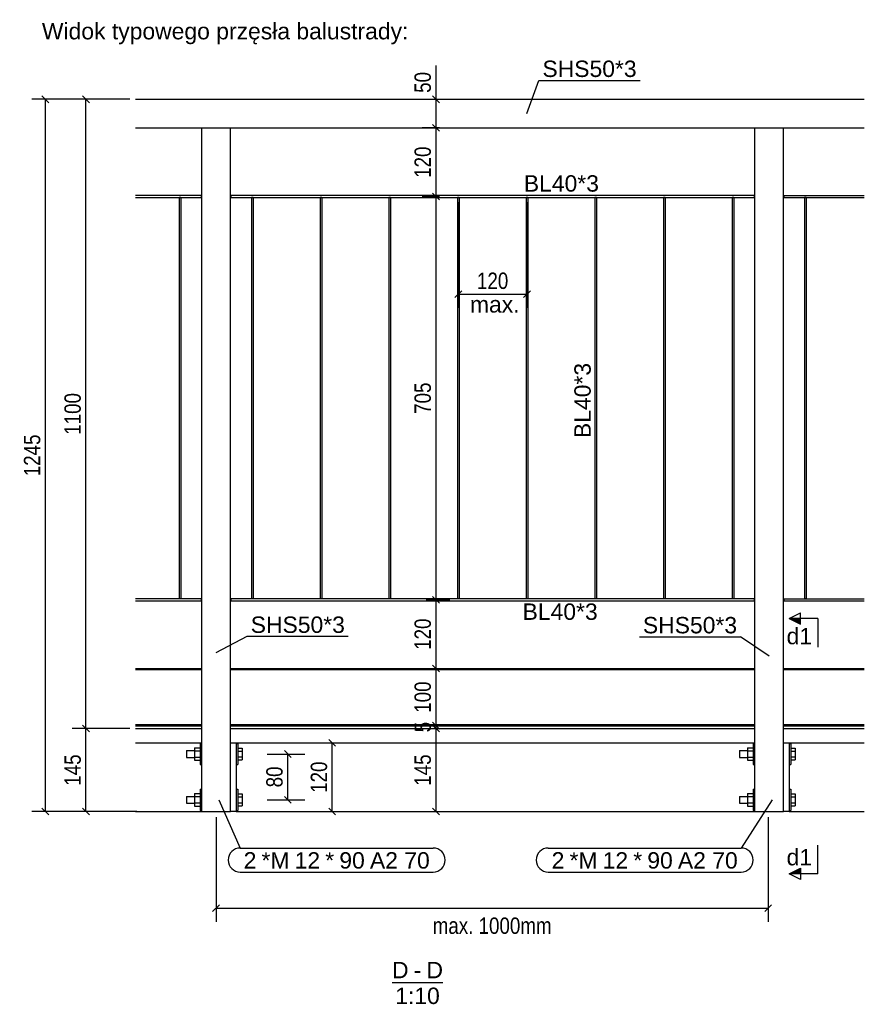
# Model space of a CAD drawing. Header units: millimetres. Extents: x 1838 to 190192, y -28 to 11710.
# Tile 5 of 80: x 22396 to 23872, y 44 to 1766. Entities that reach past the tile are written whole.
import ezdxf

# ---------------------------------------------------------------- set-up
doc = ezdxf.new("R2010")
doc.units = ezdxf.units.MM
doc.styles.add('Arial', font='ARIAL.TTF', dxfattribs={"height": 0.2})
doc.styles.add('Arial Narrow', font='ARIALN.TTF', dxfattribs={"height": 0.2})

# ---------------------------------------------------------------- blocks, each defined once
blk = doc.blocks.new('Unknown-16 - 78461')
at = {"color": 5}
blk.add_line((23046.6, 82.5), (23135.7, 82.5), dxfattribs=at)
at = {"color": 5, "style": 'Arial'}
for s, height, p in [('D', 28.7, (23046.6, 90)), ('D', 28.7, (23106.8, 90)), ('-', 28.7, (23084.5, 90)), ('1:10', 28.65, (23052.2, 45))]:
    blk.add_text(s, height=height, dxfattribs=at).set_placement(p)
blk = doc.blocks.new('Part-78471 - 78461')
at = {"color": 7}
for p, q in [((22677.3, 1455), (22674.3, 1455)), ((22674.3, 1455), (22674.3, 753)), ((22677.3, 1455), (22677.3, 753)), ((22677.3, 753), (22674.3, 753))]:
    blk.add_line(p, q, dxfattribs=at)
blk = doc.blocks.new('Part-78503 - 78461')
at = {"color": 7}
for p, q in [((23523.9, 1455), (23520.9, 1455)), ((23520.9, 1455), (23520.9, 753)), ((23523.9, 1455), (23523.9, 753)), ((23523.9, 753), (23520.9, 753))]:
    blk.add_line(p, q, dxfattribs=at)
blk = doc.blocks.new('Part-78467 - 78461')
at = {"color": 7}
for p, q in [((22598.1, 526.5), (22714.1, 526.5)), ((22764.1, 526.5), (23680.8, 526.5)), ((23730.8, 526.5), (23872.1, 526.5)), ((22598.1, 501.5), (22714.1, 501.5)), ((22774.1, 501.5), (23680.8, 501.5)), ((23740.8, 501.5), (23872.1, 501.5))]:
    blk.add_line(p, q, dxfattribs=at)
blk = doc.blocks.new('Part-78468 - 78461')
at = {"color": 7}
for p, q in [((22714.1, 381.5), (22714.1, 1576.5)), ((22714.1, 1576.5), (22764.1, 1576.5)), ((22764.1, 381.5), (22764.1, 1576.5)), ((22714.1, 381.5), (22764.1, 381.5))]:
    blk.add_line(p, q, dxfattribs=at)
blk = doc.blocks.new('Part-78469 - 78461')
at = {"color": 7}
for p, q in [((22713.6, 753), (22598.1, 753)), ((22598.1, 750), (22713.6, 750)), ((22713.6, 750), (22713.6, 753))]:
    blk.add_line(p, q, dxfattribs=at)
blk = doc.blocks.new('Part-78470 - 78461')
at = {"color": 7}
for p, q in [((22764.6, 753), (22764.6, 750)), ((23680.3, 753), (22764.6, 753)), ((22764.6, 750), (23680.3, 750)), ((23680.3, 750), (23680.3, 753))]:
    blk.add_line(p, q, dxfattribs=at)
blk = doc.blocks.new('Part-78472 - 78461')
at = {"color": 7}
for p, q in [((22803.9, 1455), (22800.9, 1455)), ((22800.9, 1455), (22800.9, 753)), ((22803.9, 1455), (22803.9, 753)), ((22803.9, 753), (22800.9, 753))]:
    blk.add_line(p, q, dxfattribs=at)
blk = doc.blocks.new('Part-78473 - 78461')
at = {"color": 7}
for p, q in [((22923.9, 1455), (22920.9, 1455)), ((22920.9, 1455), (22920.9, 753)), ((22923.9, 1455), (22923.9, 753)), ((22923.9, 753), (22920.9, 753))]:
    blk.add_line(p, q, dxfattribs=at)
blk = doc.blocks.new('Part-78474 - 78461')
at = {"color": 7}
for p, q in [((22713.6, 1458), (22598.1, 1458)), ((22598.1, 1455), (22713.6, 1455)), ((22713.6, 1455), (22713.6, 1458))]:
    blk.add_line(p, q, dxfattribs=at)
blk = doc.blocks.new('Part-78475 - 78461')
at = {"color": 7}
for p, q in [((22764.6, 1458), (22764.6, 1455)), ((23680.3, 1458), (22764.6, 1458)), ((22764.6, 1455), (23680.3, 1455)), ((23680.3, 1455), (23680.3, 1458))]:
    blk.add_line(p, q, dxfattribs=at)
blk = doc.blocks.new('Part-78482 - 78461')
at = {"color": 7}
for p, q in [((22598.1, 1626.5), (23872.1, 1626.5)), ((22598.1, 1576.5), (23872.1, 1576.5))]:
    blk.add_line(p, q, dxfattribs=at)
blk = doc.blocks.new('Part-78483 - 78461')
at = {"color": 7}
for p, q in [((22598.1, 631.5), (22714.1, 631.5)), ((22598.1, 629.5), (22714.1, 629.5)), ((22764.1, 631.5), (23680.8, 631.5)), ((22764.1, 629.5), (23680.8, 629.5)), ((23730.8, 631.5), (23872.1, 631.5)), ((23730.8, 629.5), (23872.1, 629.5)), ((22598.1, 533.5), (22714.1, 533.5)), ((22598.1, 531.5), (22714.1, 531.5)), ((22764.1, 533.5), (23680.8, 533.5)), ((22764.1, 531.5), (23680.8, 531.5)), ((23730.8, 533.5), (23872.1, 533.5)), ((23730.8, 531.5), (23872.1, 531.5))]:
    blk.add_line(p, q, dxfattribs=at)
blk = doc.blocks.new('Part-78484 - 78461')
at = {"color": 7}
for p, q in [((22598.1, 501.5), (22714.1, 501.5)), ((22774.1, 501.5), (23680.8, 501.5)), ((23740.8, 501.5), (23872.1, 501.5)), ((22598.1, 381.5), (22714.1, 381.5)), ((22774.1, 381.5), (23680.8, 381.5)), ((23740.8, 381.5), (23872.1, 381.5))]:
    blk.add_line(p, q, dxfattribs=at)
blk = doc.blocks.new('Part-78486 - 78461')
at = {"color": 7}
for p, q in [((22764.1, 381.5), (22764.1, 501.5)), ((22764.1, 501.5), (22774.1, 501.5)), ((22774.1, 501.5), (22774.1, 381.5)), ((22774.1, 381.5), (22764.1, 381.5))]:
    blk.add_line(p, q, dxfattribs=at)
blk = doc.blocks.new('Bolt-78487 - 78461')
at = {"color": 136}
for p, q in [((22711.1, 500.5), (22711.1, 463.5)), ((22711.1, 500.5), (22714.1, 500.5)), ((22774.1, 500.5), (22777.1, 500.5)), ((22777.1, 500.5), (22777.1, 463.5)), ((22687.1, 488), (22687.1, 487.2)), ((22687.1, 488), (22701.1, 488)), ((22687.1, 487.2), (22687.1, 476)), ((22701.1, 492.9), (22701.1, 471)), ((22701.1, 492.9), (22711.1, 492.9)), ((22701.1, 487.5), (22711.1, 487.5)), ((22777.1, 492.4), (22784.6, 492.4)), ((22777.1, 487.2), (22784.6, 487.2)), ((22784.6, 492.4), (22784.6, 471.6)), ((22687.1, 476), (22701.1, 476)), ((22701.1, 476.5), (22711.1, 476.5)), ((22701.1, 471), (22711.1, 471)), ((22777.1, 476.8), (22784.6, 476.8)), ((22777.1, 471.6), (22784.6, 471.6)), ((22711.1, 463.5), (22714.1, 463.5)), ((22774.1, 463.5), (22777.1, 463.5)), ((22711.1, 420.5), (22711.1, 383.5)), ((22711.1, 420.5), (22714.1, 420.5)), ((22774.1, 420.5), (22777.1, 420.5)), ((22777.1, 420.5), (22777.1, 383.5)), ((22687.1, 408), (22687.1, 407.2)), ((22687.1, 408), (22701.1, 408)), ((22687.1, 407.2), (22687.1, 396)), ((22687.1, 396), (22701.1, 396)), ((22701.1, 412.9), (22701.1, 391)), ((22701.1, 412.9), (22711.1, 412.9)), ((22701.1, 407.5), (22711.1, 407.5)), ((22701.1, 396.5), (22711.1, 396.5)), ((22777.1, 412.4), (22784.6, 412.4)), ((22777.1, 407.2), (22784.6, 407.2)), ((22777.1, 396.8), (22784.6, 396.8)), ((22784.6, 412.4), (22784.6, 391.6)), ((22701.1, 391), (22711.1, 391)), ((22711.1, 383.5), (22714.1, 383.5)), ((22774.1, 383.5), (22777.1, 383.5)), ((22777.1, 391.6), (22784.6, 391.6))]:
    blk.add_line(p, q, dxfattribs=at)
blk = doc.blocks.new('Part-78497 - 78461')
at = {"color": 7}
for p, q in [((23680.8, 381.5), (23680.8, 1576.5)), ((23680.8, 1576.5), (23730.8, 1576.5)), ((23730.8, 381.5), (23730.8, 1576.5)), ((23680.8, 381.5), (23730.8, 381.5))]:
    blk.add_line(p, q, dxfattribs=at)
blk = doc.blocks.new('Part-78498 - 78461')
at = {"color": 7}
for p, q in [((23731.3, 753), (23731.3, 750)), ((23731.3, 753), (23872.1, 753)), ((23731.3, 750), (23872.1, 750))]:
    blk.add_line(p, q, dxfattribs=at)
blk = doc.blocks.new('Part-78499 - 78461')
at = {"color": 7}
for p, q in [((23043.9, 1455), (23040.9, 1455)), ((23040.9, 1455), (23040.9, 753)), ((23043.9, 1455), (23043.9, 753)), ((23043.9, 753), (23040.9, 753))]:
    blk.add_line(p, q, dxfattribs=at)
blk = doc.blocks.new('Part-78500 - 78461')
at = {"color": 7}
for p, q in [((23163.9, 1455), (23160.9, 1455)), ((23160.9, 1455), (23160.9, 753)), ((23163.9, 1455), (23163.9, 753)), ((23163.9, 753), (23160.9, 753))]:
    blk.add_line(p, q, dxfattribs=at)
blk = doc.blocks.new('Part-78501 - 78461')
at = {"color": 7}
for p, q in [((23283.9, 1455), (23280.9, 1455)), ((23280.9, 1455), (23280.9, 753)), ((23283.9, 1455), (23283.9, 753)), ((23283.9, 753), (23280.9, 753))]:
    blk.add_line(p, q, dxfattribs=at)
blk = doc.blocks.new('Part-78502 - 78461')
at = {"color": 7}
for p, q in [((23403.9, 1455), (23400.9, 1455)), ((23400.9, 1455), (23400.9, 753)), ((23403.9, 1455), (23403.9, 753)), ((23403.9, 753), (23400.9, 753))]:
    blk.add_line(p, q, dxfattribs=at)
blk = doc.blocks.new('Part-78504 - 78461')
at = {"color": 7}
for p, q in [((23643.9, 1455), (23640.9, 1455)), ((23640.9, 1455), (23640.9, 753)), ((23643.9, 1455), (23643.9, 753)), ((23643.9, 753), (23640.9, 753))]:
    blk.add_line(p, q, dxfattribs=at)
blk = doc.blocks.new('Part-78505 - 78461')
at = {"color": 7}
for p, q in [((23770.6, 1455), (23767.6, 1455)), ((23767.6, 1455), (23767.6, 753)), ((23770.6, 1455), (23770.6, 753)), ((23770.6, 753), (23767.6, 753))]:
    blk.add_line(p, q, dxfattribs=at)
blk = doc.blocks.new('Part-78506 - 78461')
at = {"color": 7}
for p, q in [((23731.3, 1458), (23731.3, 1455)), ((23731.3, 1458), (23872.1, 1458)), ((23731.3, 1455), (23872.1, 1455))]:
    blk.add_line(p, q, dxfattribs=at)
blk = doc.blocks.new('Part-78526 - 78461')
at = {"color": 7}
for p, q in [((23730.8, 381.5), (23730.8, 501.5)), ((23730.8, 501.5), (23740.8, 501.5)), ((23740.8, 501.5), (23740.8, 381.5)), ((23740.8, 381.5), (23730.8, 381.5))]:
    blk.add_line(p, q, dxfattribs=at)
blk = doc.blocks.new('Bolt-78527 - 78461')
at = {"color": 136}
for p, q in [((23677.8, 500.5), (23677.8, 463.5)), ((23677.8, 500.5), (23680.8, 500.5)), ((23740.8, 500.5), (23743.8, 500.5)), ((23743.8, 500.5), (23743.8, 463.5)), ((23653.8, 488), (23653.8, 487.2)), ((23653.8, 488), (23667.8, 488)), ((23653.8, 487.2), (23653.8, 476)), ((23667.8, 492.9), (23667.8, 471)), ((23667.8, 492.9), (23677.8, 492.9)), ((23667.8, 487.5), (23677.8, 487.5)), ((23743.8, 492.4), (23751.3, 492.4)), ((23743.8, 487.2), (23751.3, 487.2)), ((23751.3, 492.4), (23751.3, 471.6)), ((23653.8, 476), (23667.8, 476)), ((23667.8, 476.5), (23677.8, 476.5)), ((23667.8, 471), (23677.8, 471)), ((23743.8, 476.8), (23751.3, 476.8)), ((23743.8, 471.6), (23751.3, 471.6)), ((23677.8, 463.5), (23680.8, 463.5)), ((23740.8, 463.5), (23743.8, 463.5)), ((23677.8, 420.5), (23677.8, 383.5)), ((23677.8, 420.5), (23680.8, 420.5)), ((23740.8, 420.5), (23743.8, 420.5)), ((23743.8, 420.5), (23743.8, 383.5)), ((23653.8, 408), (23653.8, 407.2)), ((23653.8, 408), (23667.8, 408)), ((23653.8, 407.2), (23653.8, 396)), ((23653.8, 396), (23667.8, 396)), ((23667.8, 412.9), (23667.8, 391)), ((23667.8, 412.9), (23677.8, 412.9)), ((23667.8, 407.5), (23677.8, 407.5)), ((23667.8, 396.5), (23677.8, 396.5)), ((23743.8, 412.4), (23751.3, 412.4)), ((23743.8, 407.2), (23751.3, 407.2)), ((23743.8, 396.8), (23751.3, 396.8)), ((23751.3, 412.4), (23751.3, 391.6)), ((23667.8, 391), (23677.8, 391)), ((23677.8, 383.5), (23680.8, 383.5)), ((23740.8, 383.5), (23743.8, 383.5)), ((23743.8, 391.6), (23751.3, 391.6))]:
    blk.add_line(p, q, dxfattribs=at)
blk = doc.blocks.new('StraightDimension-78840 - 78461')
at = {"color": 174}
for p, q in [((22588.1, 1626.5), (22487.6, 1626.5)), ((22517.6, 1620.5), (22505.6, 1632.5)), ((22511.6, 526.5), (22511.6, 1626.5)), ((22588.1, 526.5), (22487.6, 526.5)), ((22505.6, 532.5), (22517.6, 520.5))]:
    blk.add_line(p, q, dxfattribs=at)
at = {"color": 30, "style": 'Arial Narrow'}
blk.add_text('1100', height=28.63, rotation=90.0002, dxfattribs=at).set_placement((22502.6, 1040))
blk = doc.blocks.new('StraightDimension-78733 - 78461')
at = {"color": 174}
for p, q in [((23129.6, 1456.5), (23099.5, 1456.5)), ((23129.5, 1450.5), (23117.5, 1462.5)), ((23123.5, 751.5), (23123.5, 1456.5)), ((23117.5, 757.5), (23129.5, 745.5)), ((23106, 751.5), (23147.5, 751.5))]:
    blk.add_line(p, q, dxfattribs=at)
at = {"color": 30, "style": 'Arial Narrow'}
blk.add_text('705', height=28.63, rotation=90.0002, dxfattribs=at).set_placement((23114.5, 1076.6))
blk = doc.blocks.new('StraightDimension-78737 - 78461')
at = {"color": 174}
for p, q in [((23098.6, 526.5), (23147.5, 526.5)), ((23129.5, 520.5), (23117.5, 532.5)), ((23123.5, 381.5), (23123.5, 526.5)), ((23098.6, 381.5), (23147.5, 381.5)), ((23117.5, 387.5), (23129.5, 375.5))]:
    blk.add_line(p, q, dxfattribs=at)
at = {"color": 30, "style": 'Arial Narrow'}
blk.add_text('145', height=28.63, rotation=90.0002, dxfattribs=at).set_placement((23114.5, 426.6))
blk = doc.blocks.new('StraightDimension-78732 - 78461')
at = {"color": 174}
for p, q in [((23129.6, 1576.5), (23099.5, 1576.5)), ((23129.5, 1570.5), (23117.5, 1582.5)), ((23123.5, 1456.5), (23123.5, 1576.5)), ((23129.6, 1456.5), (23099.5, 1456.5)), ((23117.5, 1462.5), (23129.5, 1450.5))]:
    blk.add_line(p, q, dxfattribs=at)
at = {"color": 30, "style": 'Arial Narrow'}
blk.add_text('120', height=28.63, rotation=90.0002, dxfattribs=at).set_placement((23114.5, 1489.1))
blk = doc.blocks.new('StraightDimension-78664 - 78461')
at = {"color": 174}
for p, q in [((22739.1, 371.5), (22739.1, 188.6)), ((23704.1, 371.5), (23704.1, 188.6)), ((22745.1, 218.6), (22733.1, 206.6)), ((22739.1, 212.6), (23704.1, 212.6)), ((23698.1, 206.6), (23710.1, 218.6))]:
    blk.add_line(p, q, dxfattribs=at)
at = {"color": 30, "style": 'Arial Narrow'}
blk.add_text('max. 1000mm', height=28.633, dxfattribs=at).set_placement((23117.7, 167.6))
blk = doc.blocks.new('StraightDimension-78736 - 78461')
at = {"color": 174}
for p, q in [((23117.5, 537.5), (23129.5, 525.5)), ((23098.6, 531.5), (23147.5, 531.5)), ((23098.6, 526.5), (23147.5, 526.5)), ((23129.5, 520.5), (23117.5, 532.5)), ((23123.5, 526.5), (23123.5, 531.5))]:
    blk.add_line(p, q, dxfattribs=at)
at = {"color": 30, "style": 'Arial Narrow'}
blk.add_text('5', height=28.6, rotation=90.0002, dxfattribs=at).set_placement((23114.5, 519.9))
blk = doc.blocks.new('StraightDimension-78818 - 78461')
at = {"color": 174}
for p, q in [((23162.4, 1446.5), (23162.4, 1261.9)), ((23282.4, 1446.5), (23282.4, 1261.9)), ((23168.4, 1291.9), (23156.4, 1279.9)), ((23276.4, 1279.9), (23288.4, 1291.9)), ((23162.4, 1285.9), (23282.4, 1285.9))]:
    blk.add_line(p, q, dxfattribs=at)
at = {"color": 30, "style": 'Arial Narrow'}
blk.add_text('120', height=28.63, dxfattribs=at).set_placement((23195.1, 1294.9))
blk = doc.blocks.new('StraightDimension-78709 - 78461')
at = {"color": 174}
for p, q in [((22784.1, 501.5), (22966.1, 501.5)), ((22948.1, 495.5), (22936.1, 507.5)), ((22942.1, 381.5), (22942.1, 501.5)), ((22784.1, 381.5), (22966.1, 381.5)), ((22936.1, 387.5), (22948.1, 375.5))]:
    blk.add_line(p, q, dxfattribs=at)
at = {"color": 30, "style": 'Arial Narrow'}
blk.add_text('120', height=28.63, rotation=90.0002, dxfattribs=at).set_placement((22933.1, 414.1))
blk = doc.blocks.new('StraightDimension-78734 - 78461')
at = {"color": 174}
for p, q in [((23129.5, 745.5), (23117.5, 757.5)), ((23106, 751.5), (23147.5, 751.5)), ((23123.5, 631.5), (23123.5, 751.5)), ((23117.5, 637.5), (23129.5, 625.5)), ((23098.6, 631.5), (23147.5, 631.5))]:
    blk.add_line(p, q, dxfattribs=at)
at = {"color": 30, "style": 'Arial Narrow'}
blk.add_text('120', height=28.63, rotation=90.0002, dxfattribs=at).set_placement((23114.5, 664.1))
blk = doc.blocks.new('StraightDimension-78662 - 78461')
at = {"color": 174}
for p, q in [((22828.4, 482), (22894.4, 482)), ((22870.4, 476), (22858.4, 488)), ((22864.4, 402), (22864.4, 482)), ((22828.4, 402), (22894.4, 402)), ((22858.4, 408), (22870.4, 396))]:
    blk.add_line(p, q, dxfattribs=at)
at = {"color": 30, "style": 'Arial Narrow'}
blk.add_text('80', height=28.63, rotation=90.0002, dxfattribs=at).set_placement((22855.4, 423.7))
blk = doc.blocks.new('StraightDimension-78720 - 78461')
at = {"color": 174}
for p, q in [((22588.1, 1626.5), (22416.8, 1626.5)), ((22446.8, 1620.5), (22434.8, 1632.5)), ((22440.8, 381.5), (22440.8, 1626.5)), ((22588.1, 381.5), (22416.8, 381.5)), ((22434.8, 387.5), (22446.8, 375.5))]:
    blk.add_line(p, q, dxfattribs=at)
at = {"color": 30, "style": 'Arial Narrow'}
blk.add_text('1245', height=28.63, rotation=90.0002, dxfattribs=at).set_placement((22431.8, 967.5))
blk = doc.blocks.new('StraightDimension-78731 - 78461')
at = {"color": 174}
for p, q in [((23123.5, 1626.5), (23123.5, 1685.5)), ((23123.5, 1626.5), (23123.5, 1685.5)), ((23129.5, 1620.5), (23117.5, 1632.5)), ((23123.5, 1576.5), (23123.5, 1626.5)), ((23123.5, 1626.5), (23123.5, 1626.5)), ((23129.6, 1576.5), (23099.5, 1576.5)), ((23117.5, 1582.5), (23129.5, 1570.5))]:
    blk.add_line(p, q, dxfattribs=at)
at = {"color": 30, "style": 'Arial Narrow'}
blk.add_text('50', height=28.63, rotation=90.0002, dxfattribs=at).set_placement((23114.5, 1637.7))
blk = doc.blocks.new('StraightDimension-78735 - 78461')
at = {"color": 174}
for p, q in [((23129.5, 625.5), (23117.5, 637.5)), ((23098.6, 631.5), (23147.5, 631.5)), ((23123.5, 531.5), (23123.5, 631.5)), ((23117.5, 537.5), (23129.5, 525.5)), ((23098.6, 531.5), (23147.5, 531.5))]:
    blk.add_line(p, q, dxfattribs=at)
at = {"color": 30, "style": 'Arial Narrow'}
blk.add_text('100', height=28.63, rotation=90.0002, dxfattribs=at).set_placement((23114.5, 554.1))
blk = doc.blocks.new('StraightDimension-78841 - 78461')
at = {"color": 174}
for p, q in [((22588.1, 526.5), (22487.6, 526.5)), ((22517.6, 520.5), (22505.6, 532.5)), ((22511.6, 381.5), (22511.6, 526.5)), ((22600.6, 381.5), (22487.6, 381.5)), ((22505.6, 387.5), (22517.6, 375.5))]:
    blk.add_line(p, q, dxfattribs=at)
at = {"color": 30, "style": 'Arial Narrow'}
blk.add_text('145', height=28.63, rotation=90.0002, dxfattribs=at).set_placement((22502.6, 426.6))
blk = doc.blocks.new('Mark-78533 - 78461')
at = {"color": 136}
for p in [(23479.1, 686.9), (23705.8, 653)]:
    blk.add_line(p, (23655.7, 686.9), dxfattribs=at)
at = {"color": 30, "style": 'Arial'}
blk.add_text('SHS50*3', height=28.65, dxfattribs=at).set_placement((23485.1, 692.9))
blk = doc.blocks.new('Mark-78538 - 78461')
at = {"color": 30, "style": 'Arial'}
blk.add_text('BL40*3', height=28.65, rotation=90.0002, dxfattribs=at).set_placement((23393.9, 1034.3))
blk = doc.blocks.new('Mark-78891 - 78461')
at = {"color": 30, "style": 'Arial'}
blk.add_text('BL40*3', height=28.65, dxfattribs=at).set_placement((23274.8, 716.5))
blk = doc.blocks.new('Mark-78873 - 78461')
at = {"color": 136}
for p, q in [((23282.4, 1601.5), (23303.5, 1659.4)), ((23303.5, 1659.4), (23480.1, 1659.4))]:
    blk.add_line(p, q, dxfattribs=at)
at = {"color": 30, "style": 'Arial'}
blk.add_text('SHS50*3', height=28.65, dxfattribs=at).set_placement((23309.5, 1665.4))
blk = doc.blocks.new('Mark-78872 - 78461')
at = {"color": 136}
for p, q in [((22739.1, 659.3), (22793.6, 687.7)), ((22793.6, 687.7), (22970.2, 687.7))]:
    blk.add_line(p, q, dxfattribs=at)
at = {"color": 30, "style": 'Arial'}
blk.add_text('SHS50*3', height=28.65, dxfattribs=at).set_placement((22799.6, 693.7))
blk = doc.blocks.new('Text-78591 - 78461')
at = {"color": 5, "style": 'Arial'}
blk.add_text('Widok typowego przęsła balustrady: ', height=28.652, dxfattribs=at).set_placement((22434.6, 1731.2))
blk = doc.blocks.new('Mark-78544 - 78461')
at = {"color": 7}
for p, q in [((23710.8, 402), (23656.9, 317.7)), ((23319.6, 317.7), (23656.9, 317.7)), ((23319.6, 275.7), (23656.9, 275.7))]:
    blk.add_line(p, q, dxfattribs=at)
for centre, start, end in [((23319.6, 296.7), 90, 270), ((23656.9, 296.7), 270, 90)]:
    blk.add_arc(centre, 21, start, end, dxfattribs=at)
at = {"color": 30, "style": 'Arial'}
for s, height, p in [('2', 28.7, (23325.6, 281.7)), ('*M', 28.65, (23356.9, 281.7)), ('12', 28.65, (23414.8, 281.7)), ('*', 28.7, (23468.3, 281.7)), ('90', 28.65, (23492.8, 281.7)), ('A2 70', 28.65, (23546.3, 281.7))]:
    blk.add_text(s, height=height, dxfattribs=at).set_placement(p)
blk = doc.blocks.new('Mark-78631 - 78461')
at = {"color": 7}
for p, q in [((22744.1, 402), (22781.3, 317.7)), ((22781.3, 317.7), (23118.6, 317.7)), ((22781.3, 275.7), (23118.6, 275.7))]:
    blk.add_line(p, q, dxfattribs=at)
for centre, start, end in [((22781.3, 296.7), 90, 270), ((23118.6, 296.7), 270, 90)]:
    blk.add_arc(centre, 21, start, end, dxfattribs=at)
at = {"color": 30, "style": 'Arial'}
for s, height, p in [('2', 28.7, (22787.3, 281.7)), ('*M', 28.65, (22818.5, 281.7)), ('12', 28.65, (22876.4, 281.7)), ('*', 28.7, (22929.9, 281.7)), ('90', 28.65, (22954.5, 281.7)), ('A2 70', 28.65, (23008, 281.7))]:
    blk.add_text(s, height=height, dxfattribs=at).set_placement(p)
blk = doc.blocks.new('Text-78837 - 78461')
at = {"color": 30, "style": 'Arial'}
blk.add_text('max.', height=28.65, dxfattribs=at).set_placement((23182.8, 1253.6))
blk = doc.blocks.new('Mark-78892 - 78461')
at = {"color": 30, "style": 'Arial'}
blk.add_text('BL40*3', height=28.65, dxfattribs=at).set_placement((23277, 1465))
blk = doc.blocks.new('SectionMark-78967 - 78461')
for points in [[(23760.8, 718.8), (23760.8, 708.8), (23740.8, 718.8)], [(23760.8, 282.4), (23760.8, 272.4), (23740.8, 272.4)]]:
    blk.add_hatch(color=5).paths.add_polyline_path(points)
at = {"color": 5}
for p, q in [((23740.8, 718.8), (23760.8, 728.8)), ((23760.8, 708.8), (23760.8, 728.8)), ((23790.8, 718.8), (23740.8, 718.8)), ((23740.8, 718.8), (23760.8, 708.8)), ((23790.8, 718.8), (23790.8, 668.8)), ((23790.8, 272.4), (23790.8, 322.4)), ((23740.8, 272.4), (23760.8, 282.4)), ((23760.8, 282.4), (23760.8, 262.4)), ((23790.8, 272.4), (23740.8, 272.4)), ((23760.8, 262.4), (23740.8, 272.4))]:
    blk.add_line(p, q, dxfattribs=at)
at = {"color": 5, "style": 'Arial'}
for p in [(23736.3, 673.8), (23736.3, 287.4)]:
    blk.add_text('d1', height=28.65, dxfattribs=at).set_placement(p)

msp = doc.modelspace()

# ---------------------------------------------------------------- block references
for name in ['Text-78591 - 78461', 'Mark-78873 - 78461', 'StraightDimension-78731 - 78461', 'StraightDimension-78720 - 78461', 'StraightDimension-78840 - 78461', 'Part-78482 - 78461', 'Part-78468 - 78461', 'StraightDimension-78732 - 78461', 'Part-78497 - 78461', 'Mark-78892 - 78461', 'Part-78474 - 78461', 'Part-78471 - 78461', 'Part-78475 - 78461', 'Part-78472 - 78461', 'Part-78473 - 78461', 'Part-78499 - 78461', 'StraightDimension-78733 - 78461', 'StraightDimension-78818 - 78461', 'Part-78500 - 78461', 'Part-78501 - 78461', 'Part-78502 - 78461', 'Part-78503 - 78461', 'Part-78504 - 78461', 'Part-78506 - 78461', 'Part-78505 - 78461', 'Text-78837 - 78461', 'Mark-78538 - 78461', 'StraightDimension-78734 - 78461', 'Part-78469 - 78461', 'Part-78470 - 78461', 'Mark-78891 - 78461', 'Part-78498 - 78461', 'Mark-78872 - 78461', 'Mark-78533 - 78461', 'SectionMark-78967 - 78461', 'StraightDimension-78735 - 78461', 'Part-78483 - 78461', 'StraightDimension-78736 - 78461', 'StraightDimension-78841 - 78461', 'Part-78467 - 78461', 'StraightDimension-78737 - 78461', 'Part-78484 - 78461', 'Bolt-78487 - 78461', 'Part-78486 - 78461', 'StraightDimension-78709 - 78461', 'Bolt-78527 - 78461', 'Part-78526 - 78461', 'StraightDimension-78662 - 78461', 'Mark-78631 - 78461', 'Mark-78544 - 78461', 'StraightDimension-78664 - 78461', 'Unknown-16 - 78461']:
    msp.add_blockref(name, (0, 0))

doc.saveas('drawing.dxf')
